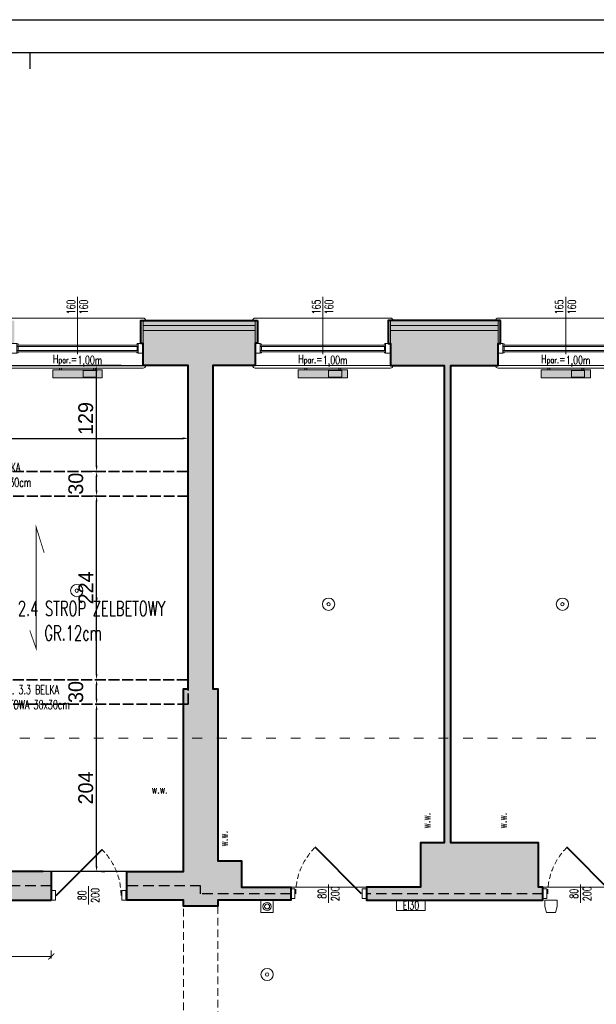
# Model space of a CAD drawing. Header units: millimetres. Extents: x 49320 to 60117, y -4209 to 20568.
# Tile 154 of 252: x 52558 to 53261, y 1211 to 2412. Entities that reach past the tile are written whole.
import ezdxf
from ezdxf.enums import TextEntityAlignment as Align

# ---------------------------------------------------------------- set-up
doc = ezdxf.new("R2010")
doc.units = ezdxf.units.MM
for name, pattern in [('ACAD_ISO02W100', [15, 12, -3]), ('ACAD_ISO03W100', [30, 12, -18]), ('CONTINOUS', [0]), ('DASHED', [19.05, 12.7, -6.35]), ('Kreski-Krotkie', [4.7625, 3.175, -1.5875])]:
    doc.linetypes.add(name, pattern=pattern)
doc.layers.add('_AA powierzchnia', color=3, linetype='Continuous', lineweight=25, plot=False)
doc.layers.add('_HD-POMOC_1', color=251, linetype='Continuous', lineweight=0, plot=False)
for name, color, linetype, lineweight in [('_AA wymiary', 7, 'Continuous', 13), ('_HD-DREWNO_PRZEKRÓJ', 251, 'Continuous', 40), ('_HD-DREWNO_PRZERYW', 251, 'Kreski-Krotkie', 9), ('_HD-DREWNO_WIDOK', 251, 'Continuous', 18), ('_HD-ELE_PPOŻ', 251, 'Continuous', 30), ('_HD-INWENTARYZACJA_PRZERYW', 251, 'Kreski-Krotkie', 9), ('_HD-OCIEPLENIE', 251, 'BATTING', 0), ('_HD-OKNA', 251, 'Continuous', 0), ('_HD-OPISY', 251, 'Continuous', 0), ('_HD-PPOŻ030', 251, 'DASHED', 40), ('_HD-PPOŻ_WIDOK', 251, 'Continuous', 18), ('_HD-PRZERYWANA_DŁUGA', 251, 'ACAD_ISO03W100', 9), ('_HD-SAN_CO', 251, 'Continuous', 30), ('_HD-SZKŁO_WIDOK', 251, 'Continuous', 18), ('_HD-TWORZYWA_SZTUCZNE_WIDOK', 251, 'Continuous', 18), ('_HD-WENTYLACJA', 251, 'Continuous', 0), ('_mt_opisy konstrukcyjne', 7, 'Continuous', 25), ('M_Ramki do druku', 7, 'Continuous', 25), ('M_Ramki rysunków', 2, 'Continuous', 25)]:
    doc.layers.add(name, color=color, linetype=linetype, lineweight=lineweight)
for name, color, linetype, lineweight, true_color in [('_AA WYMIARY proj', 7, 'CONTINOUS', 18, 0x0037db), ('_HD-KRESKOWANIE_PEŁNE', 7, 'Continuous', 0, 0xbfbfbf), ('_HD-PRZEKRÓJ_BUDOWLANA', 7, 'Continuous', 40, 0x616161), ('_mt_naproża i podciągi', 7, 'ACAD_ISO02W100', 35, 0xdf3081)]:
    doc.layers.add(name, color=color, linetype=linetype, lineweight=lineweight, true_color=true_color)
for name, color, linetype in [('_mt_wymiary konstr', 3, 'Continuous'), ('M_Ramki markery', 1, 'Continuous'), ('RAMKA', 3, 'Continuous')]:
    doc.layers.add(name, color=color, linetype=linetype)
doc.styles.add('100', font='romans.shx', dxfattribs={"width": 0.65, "height": 18})
doc.styles.add('50', font='romans.shx', dxfattribs={"width": 0.65, "height": 11})
doc.styles.add('_HD_Romans', font='romans.shx', dxfattribs={"width": 0.7, "height": 18})
doc.styles.add('MCAD_TS', font='GENISO.SHX', dxfattribs={"width": 0.8})
doc.linetypes.add('BATTING', pattern='A,0.00254,-2.54,[134,ltypeshp.shx,S=2.54,R=0,X=-2.54,Y=0],-5.08,[134,ltypeshp.shx,S=2.54,R=180,X=2.54,Y=0],-2.54', length=10.16254)
doc.dimstyles.new('_HD_050_BET_CM', dxfattribs={"dimtxt": 10, "dimasz": 7.5, "dimexe": 2.5, "dimexo": 5, "dimgap": 2.5, "dimtad": 1, "dimdec": 1, "dimrnd": 0.5, "dimtxsty": 'Standard', "dimblk": 'ARCHTICK', "dimcen": 1.25, "dimclre": 208, "dimclrt": 256, "dimadec": 1, "dimazin": 0, "dimtfac": 1, "dimtdec": 1, "dimtix": 1, "dimtmove": 1, "dimatfit": 0, "dimldrblk": 'ARCHTICK', "dimfxl": 7.5, "dimfxlon": 1, "dimlwd": -1, "dimlwe": -1, "dimarcsym": 0})
doc.dimstyles.new('k100', dxfattribs={"dimtxt": 18, "dimasz": 7, "dimexe": 10, "dimexo": 20, "dimgap": 4, "dimtad": 1, "dimdec": 1, "dimrnd": 0.5, "dimzin": 9, "dimdsep": 46, "dimtxsty": 'Standard', "dimcen": 12.534, "dimclrd": 256, "dimclre": 256, "dimclrt": 7, "dimadec": 0, "dimazin": 0, "dimtfac": 1, "dimtdec": 1, "dimtmove": 2, "dimatfit": 3, "dimfxl": 30, "dimfxlon": 1, "dimtolj": 1, "dimtzin": 0, "dimarcsym": 0})

# ---------------------------------------------------------------- blocks, each defined once
blk = doc.blocks.new('*U5')
at = {"layer": '_HD-WENTYLACJA'}
blk.add_lwpolyline([(0, 0, 0, 12, 0), (20, 0, 0, 0, 0), (84.5, 0, 0, 0, 0)], format="xyseb", dxfattribs=at)
at = {"layer": '_HD-WENTYLACJA', "style": '_HD_Romans', "width": 0.7}
blk.add_attdef('WENTYLACJA', (35, 5), '', height=20, dxfattribs=at)
blk = doc.blocks.new('*U56')
at = {"layer": '_HD-DREWNO_PRZEKRÓJ'}
blk.add_line((86, 0), (29.4, 56.6), dxfattribs=at)
at = {"layer": '_HD-DREWNO_PRZERYW', "ltscale": 2}
blk.add_arc((86, 0), 80, 135, 180, dxfattribs=at)
at = {"layer": '_HD-DREWNO_WIDOK'}
for points in [[(5, 6), (0, 6), (0, -6), (5, -6)], [(92, 6), (87, 6), (87, -6), (92, -6)]]:
    blk.add_lwpolyline(points, close=True, dxfattribs=at)
at = {"layer": '_HD-OPISY'}
blk.add_line((46, -11.2), (46, 11.2), dxfattribs=at)
at = {"layer": '_HD-OPISY', "style": '_HD_Romans', "width": 0.7}
blk.add_attdef('SZEROKOŚĆ', text='', height=10, rotation=90, dxfattribs=at).set_placement((46, 0), align=Align.BOTTOM_CENTER)
blk.add_attdef('WYSOKOŚĆ', text='', height=10, rotation=90, dxfattribs=at).set_placement((49, 0), align=Align.TOP_CENTER)
blk = doc.blocks.new('*U60')
at = {"layer": '_HD-DREWNO_PRZEKRÓJ'}
blk.add_line((6, 0), (61.9, 55.9), dxfattribs=at)
at = {"layer": '_HD-DREWNO_PRZERYW', "ltscale": 2}
blk.add_arc((6, 0), 79, 0, 45, dxfattribs=at)
at = {"layer": '_HD-DREWNO_WIDOK'}
for points in [[(0, 6), (5, 6), (5, -6), (0, -6)], [(86, 6), (91, 6), (91, -6), (86, -6)]]:
    blk.add_lwpolyline(points, close=True, dxfattribs=at)
at = {"layer": '_HD-OPISY'}
blk.add_line((45.5, -11.2), (45.5, 11.2), dxfattribs=at)
at = {"layer": '_HD-OPISY', "style": '_HD_Romans', "width": 0.7}
blk.add_attdef('SZEROKOŚĆ', text='', height=10, rotation=90, dxfattribs=at).set_placement((45.5, 0), align=Align.BOTTOM_CENTER)
blk.add_attdef('WYSOKOŚĆ', text='', height=10, rotation=90, dxfattribs=at).set_placement((48.5, 0), align=Align.TOP_CENTER)
blk = doc.blocks.new('*U10')
at = {"layer": '_HD-OPISY'}
for p, q in [((80, -13), (80, 13.2)), ((80, -57), (80, -13))]:
    blk.add_line(p, q, dxfattribs=at)
at = {"layer": '_HD-SZKŁO_WIDOK'}
for p, q in [((154, 10), (6, 10)), ((154, 8.5), (6, 8.5)), ((154, 3.5), (6, 3.5)), ((154, 2), (6, 2))]:
    blk.add_line(p, q, dxfattribs=at)
at = {"layer": '_HD-TWORZYWA_SZTUCZNE_WIDOK'}
for p, q in [((0, 30), (80, 30)), ((80, 30), (160, 30)), ((0, 12), (6, 12)), ((0, 0), (6, 0)), ((6, 12), (6, 0)), ((7.5, 8.5), (7.5, 3.5)), ((152.5, 8.5), (152.5, 3.5)), ((160, 12), (154, 12)), ((154, 12), (154, 0)), ((160, 0), (154, 0)), ((0, -31), (80, -31)), ((160, -31), (80, -31))]:
    blk.add_line(p, q, dxfattribs=at)
for centre, radius, start, end in [((0, 27), 3, 90, 180), ((160, 27), 3, 0, 90), ((6, 10), 2, 0, 90), ((6, 2), 2, 270, 0), ((154, 10), 2, 90, 180), ((154, 2), 2, 180, 270), ((0, -28), 3, 180, 270), ((160, -28), 3, 270, 0)]:
    blk.add_arc(centre, radius, start, end, dxfattribs=at)
at = {"layer": '_HD-OPISY', "insert": (110, 20.2), "char_height": 10, "width": 33.48, "attachment_point": 4, "rotation": 180, "style": '_HD_Romans'}
blk.add_mtext('\\pxql;H{\\H0.75x;par.}=', dxfattribs=at)
at = {"layer": '_HD-OPISY', "style": '_HD_Romans', "width": 0.7}
blk.add_attdef('PARAPET', text='', height=10, rotation=180, dxfattribs=at).set_placement((80, 20.2), align=Align.MIDDLE_LEFT)
blk.add_attdef('WYSOKOŚĆ', text='', height=10, rotation=270, dxfattribs=at).set_placement((77.5, -44.5), align=Align.TOP_CENTER)
blk.add_attdef('SZEROKOŚĆ', text='', height=10, rotation=270, dxfattribs=at).set_placement((80, -44.5), align=Align.BOTTOM_CENTER)
blk = doc.blocks.new('*U62')
at = {"layer": '_HD-OPISY'}
for p, q in [((82.5, -13), (82.5, 13.2)), ((82.5, -57), (82.5, -13))]:
    blk.add_line(p, q, dxfattribs=at)
at = {"layer": '_HD-SZKŁO_WIDOK'}
for p, q in [((159, 10), (6, 10)), ((159, 8.5), (6, 8.5)), ((159, 3.5), (6, 3.5)), ((159, 2), (6, 2))]:
    blk.add_line(p, q, dxfattribs=at)
at = {"layer": '_HD-TWORZYWA_SZTUCZNE_WIDOK'}
for p, q in [((0, 30), (82.5, 30)), ((82.5, 30), (165, 30)), ((0, 12), (6, 12)), ((0, 0), (6, 0)), ((6, 12), (6, 0)), ((7.5, 8.5), (7.5, 3.5)), ((157.5, 8.5), (157.5, 3.5)), ((165, 12), (159, 12)), ((159, 12), (159, 0)), ((165, 0), (159, 0)), ((0, -31), (82.5, -31)), ((165, -31), (82.5, -31))]:
    blk.add_line(p, q, dxfattribs=at)
for centre, radius, start, end in [((0, 27), 3, 90, 180), ((165, 27), 3, 0, 90), ((6, 10), 2, 0, 90), ((6, 2), 2, 270, 0), ((159, 10), 2, 90, 180), ((159, 2), 2, 180, 270), ((0, -28), 3, 180, 270), ((165, -28), 3, 270, 0)]:
    blk.add_arc(centre, radius, start, end, dxfattribs=at)
at = {"layer": '_HD-OPISY', "insert": (112.5, 20.2), "char_height": 10, "width": 33.48, "attachment_point": 4, "rotation": 180, "style": '_HD_Romans'}
blk.add_mtext('\\pxql;H{\\H0.75x;par.}=', dxfattribs=at)
at = {"layer": '_HD-OPISY', "style": '_HD_Romans', "width": 0.7}
blk.add_attdef('PARAPET', text='', height=10, rotation=180, dxfattribs=at).set_placement((82.5, 20.2), align=Align.MIDDLE_LEFT)
blk.add_attdef('WYSOKOŚĆ', text='', height=10, rotation=270, dxfattribs=at).set_placement((80, -44.5), align=Align.TOP_CENTER)
blk.add_attdef('SZEROKOŚĆ', text='', height=10, rotation=270, dxfattribs=at).set_placement((82.5, -44.5), align=Align.BOTTOM_CENTER)
blk = doc.blocks.new('_ArchTick')
at = {"color": 0, "linetype": 'ByBlock', "const_width": 0.15}
blk.add_lwpolyline([(-0.5, -0.5), (0.5, 0.5)], dxfattribs=at)
blk = doc.blocks.new('*D1546')
at = {"layer": '_AA WYMIARY proj', "color": 208, "ltscale": 3}
for p, q in [((52411.1, 1276.9), (52411.1, 1266.9)), ((52596.6, 1276.9), (52596.6, 1266.9))]:
    blk.add_line(p, q, dxfattribs=at)
at = {"layer": '_AA WYMIARY proj', "ltscale": 3}
blk.add_line((52411.1, 1269.4), (52596.6, 1269.4), dxfattribs=at)
at = {"layer": 'Defpoints', "color": 0}
for p in [(52411.1, 1337.9), (52596.6, 1337.9), (52596.6, 1269.4)]:
    blk.add_point(p, dxfattribs=at)
at = {"layer": '_AA WYMIARY proj', "linetype": 'ByBlock', "xscale": 7.5, "yscale": 7.5, "zscale": 7.5, "rotation": 180}
blk.add_blockref('_ArchTick', (52411.1, 1269.4), dxfattribs=at)
at = {"layer": '_AA WYMIARY proj', "linetype": 'ByBlock', "xscale": 7.5, "yscale": 7.5, "zscale": 7.5}
blk.add_blockref('_ArchTick', (52596.6, 1269.4), dxfattribs=at)
at = {"layer": '_AA WYMIARY proj', "insert": (52503.8, 1282.7), "char_height": 18, "attachment_point": 5}
blk.add_mtext('185,5', dxfattribs=at)
blk = doc.blocks.new('*U554')
at = {"layer": 'M_Ramki markery'}
blk.add_line((325, 293), (325, 291), dxfattribs=at)
at = {"layer": 'M_Ramki rysunków', "color": 0, "linetype": 'ByBlock', "lineweight": -2}
blk.add_lwpolyline([(20, 4), (20, 293), (506, 293), (506, 4)], close=True, dxfattribs=at)
at = {"layer": 'M_Ramki do druku', "style": 'MCAD_TS', "width": 0.8}
for tag, p in [('KOMENTARZ', (11.54, 30.57)), ('RYSUNEK', (15.28, 30.57)), ('DATA', (19.02, 30.57))]:
    blk.add_attdef(tag, p, '', height=2, rotation=90, dxfattribs=at)
blk = doc.blocks.new('*D1620')
at = {"layer": '_mt_wymiary konstr', "lineweight": -2, "ltscale": 0.8}
for p, q in [((52199.6, 1895.9), (52199.6, 1911.2)), ((52763.6, 1895.9), (52763.6, 1911.2)), ((52206.6, 1901.2), (52756.6, 1901.2))]:
    blk.add_line(p, q, dxfattribs=at)
at = {"layer": '_mt_wymiary konstr'}
for points in [[(52206.6, 1902.4), (52206.6, 1900), (52199.6, 1901.2)], [(52756.6, 1900), (52756.6, 1902.4), (52763.6, 1901.2)]]:
    blk.add_solid(points, dxfattribs=at)
at = {"layer": 'Defpoints', "color": 0}
for p in [(52763.6, 1901.2), (52199.6, 1875.9), (52763.6, 1875.9)]:
    blk.add_point(p, dxfattribs=at)
at = {"layer": '_mt_wymiary konstr', "color": 7, "insert": (52481.6, 1914.4), "char_height": 18, "attachment_point": 5}
blk.add_mtext('\\A1;564', dxfattribs=at)
blk = doc.blocks.new('*D1625')
at = {"layer": '_mt_wymiary konstr', "lineweight": -2, "ltscale": 0.8}
for p, q in [((52662.3, 1576.9), (52661.7, 1576.9)), ((52651.7, 1379.9), (52651.7, 1569.9)), ((52657.8, 1372.9), (52661.7, 1372.9))]:
    blk.add_line(p, q, dxfattribs=at)
at = {"layer": '_mt_wymiary konstr'}
for points in [[(52652.9, 1569.9), (52650.6, 1569.9), (52651.7, 1576.9)], [(52650.6, 1379.9), (52652.9, 1379.9), (52651.7, 1372.9)]]:
    blk.add_solid(points, dxfattribs=at)
at = {"layer": 'Defpoints', "color": 0}
for p in [(52642.3, 1576.9), (52651.7, 1576.9), (52637.8, 1372.9)]:
    blk.add_point(p, dxfattribs=at)
at = {"layer": '_mt_wymiary konstr', "color": 7, "insert": (52638.6, 1474.9), "char_height": 18, "attachment_point": 5, "rotation": 90}
blk.add_mtext('\\A1;204', dxfattribs=at)
blk = doc.blocks.new('*D1626')
at = {"layer": '_mt_wymiary konstr', "lineweight": -2, "ltscale": 0.8}
for p, q in [((52643.6, 1606.9), (52641.7, 1606.9)), ((52651.7, 1583.9), (52651.7, 1599.9)), ((52662.3, 1576.9), (52661.7, 1576.9))]:
    blk.add_line(p, q, dxfattribs=at)
at = {"layer": '_mt_wymiary konstr'}
for points in [[(52652.9, 1599.9), (52650.6, 1599.9), (52651.7, 1606.9)], [(52650.6, 1583.9), (52652.9, 1583.9), (52651.7, 1576.9)]]:
    blk.add_solid(points, dxfattribs=at)
at = {"layer": 'Defpoints', "color": 0}
for p in [(52651.7, 1606.9), (52663.6, 1606.9), (52642.3, 1576.9)]:
    blk.add_point(p, dxfattribs=at)
at = {"layer": '_mt_wymiary konstr', "color": 7, "insert": (52626.5, 1591.9), "char_height": 18, "attachment_point": 5, "rotation": 90}
blk.add_mtext('\\A1;30', dxfattribs=at)
blk = doc.blocks.new('*D1627')
at = {"layer": '_mt_wymiary konstr', "lineweight": -2, "ltscale": 0.8}
for p, q in [((52661.5, 1830.9), (52641.7, 1830.9)), ((52651.7, 1613.9), (52651.7, 1823.9)), ((52643.6, 1606.9), (52641.7, 1606.9))]:
    blk.add_line(p, q, dxfattribs=at)
at = {"layer": '_mt_wymiary konstr'}
for points in [[(52652.9, 1823.9), (52650.6, 1823.9), (52651.7, 1830.9)], [(52650.6, 1613.9), (52652.9, 1613.9), (52651.7, 1606.9)]]:
    blk.add_solid(points, dxfattribs=at)
at = {"layer": 'Defpoints', "color": 0}
for p in [(52651.7, 1830.9), (52681.5, 1830.9), (52663.6, 1606.9)]:
    blk.add_point(p, dxfattribs=at)
at = {"layer": '_mt_wymiary konstr', "color": 7, "insert": (52638.7, 1718.9), "char_height": 18, "attachment_point": 5, "rotation": 90}
blk.add_mtext('\\A1;224', dxfattribs=at)
blk = doc.blocks.new('*D1628')
at = {"layer": '_mt_wymiary konstr', "lineweight": -2, "ltscale": 0.8}
for p, q in [((52661.5, 1860.9), (52641.7, 1860.9)), ((52651.7, 1837.9), (52651.7, 1853.9)), ((52661.5, 1830.9), (52641.7, 1830.9))]:
    blk.add_line(p, q, dxfattribs=at)
at = {"layer": '_mt_wymiary konstr'}
for points in [[(52652.9, 1853.9), (52650.6, 1853.9), (52651.7, 1860.9)], [(52650.6, 1837.9), (52652.9, 1837.9), (52651.7, 1830.9)]]:
    blk.add_solid(points, dxfattribs=at)
at = {"layer": 'Defpoints', "color": 0}
for p in [(52651.7, 1860.9), (52681.5, 1860.9), (52681.5, 1830.9)]:
    blk.add_point(p, dxfattribs=at)
at = {"layer": '_mt_wymiary konstr', "color": 7, "insert": (52626.5, 1845.9), "char_height": 18, "attachment_point": 5, "rotation": 90}
blk.add_mtext('\\A1;30', dxfattribs=at)
blk = doc.blocks.new('*D1629')
at = {"layer": '_mt_wymiary konstr', "lineweight": -2, "ltscale": 0.8}
for p, q in [((52681.7, 1989.9), (52641.7, 1989.9)), ((52651.7, 1867.9), (52651.7, 1982.9)), ((52661.5, 1860.9), (52641.7, 1860.9))]:
    blk.add_line(p, q, dxfattribs=at)
at = {"layer": '_mt_wymiary konstr'}
for points in [[(52652.9, 1982.9), (52650.6, 1982.9), (52651.7, 1989.9)], [(52650.6, 1867.9), (52652.9, 1867.9), (52651.7, 1860.9)]]:
    blk.add_solid(points, dxfattribs=at)
at = {"layer": 'Defpoints', "color": 0}
for p in [(52651.7, 1989.9), (52731.4, 1989.9), (52681.5, 1860.9)]:
    blk.add_point(p, dxfattribs=at)
at = {"layer": '_mt_wymiary konstr', "color": 7, "insert": (52638.6, 1925.4), "char_height": 18, "attachment_point": 5, "rotation": 90}
blk.add_mtext('\\A1;129', dxfattribs=at)

msp = doc.modelspace()

# ---------------------------------------------------------------- hatches: boundary and pattern name
at = {"layer": '_HD-KRESKOWANIE_PEŁNE', "ltscale": 3, "transparency": 33554687}
h = msp.add_hatch(color=256, dxfattribs=at)
h.dxf.hatch_style = 1
h.paths.add_polyline_path([(52596.58, 1372.93), (52586.58, 1372.93), (52491.58, 1372.93), (52491.58, 1599.93), (52491.58, 1609.93), (52491.58, 1989.93), (52548.58, 1989.93), (52548.58, 2016.93), (52551.58, 2016.93), (52551.58, 2044.93), (52412.58, 2044.93), (52412.58, 2016.93), (52415.58, 2016.93), (52415.58, 1989.93), (52479.58, 1989.93), (52479.58, 1609.93), (52479.58, 1599.93), (52479.58, 1492.93), (52478.9, 1492.93), (52478.9, 1454.93), (52477.58, 1454.93), (52477.58, 1372.93), (52411.08, 1372.93), (52411.08, 1337.93), (52596.58, 1337.93)])
h = msp.add_hatch(color=256, dxfattribs=at)
h.dxf.hatch_style = 1
h.paths.add_polyline_path([(52848.08, 2044.93), (52848.08, 2017.43), (52845.08, 2017.43), (52845.08, 1989.93), (52793.58, 1989.93), (52793.58, 1595.93), (52799.58, 1595.93), (52799.58, 1385.93), (52828.58, 1385.93), (52828.58, 1353.93), (52888.58, 1353.93), (52888.58, 1337.93), (52799.58, 1337.93), (52799.58, 1330.93), (52757.58, 1330.93), (52757.58, 1337.93), (52688.58, 1337.93), (52688.58, 1372.93), (52757.58, 1372.93), (52757.58, 1595.93), (52763.58, 1595.93), (52763.58, 1989.93), (52708.58, 1989.93), (52708.58, 2016.93), (52705.58, 2016.93), (52705.58, 2044.93)])
at = {"layer": '_HD-KRESKOWANIE_PEŁNE', "transparency": 33554687}
h = msp.add_hatch(color=256, dxfattribs=at)
h.dxf.hatch_style = 1
h.paths.add_polyline_path([(52705.58, 2016.93), (52708.58, 2016.93), (52708.58, 2044.93), (52705.58, 2044.93)])
h = msp.add_hatch(color=256, dxfattribs=at)
h.dxf.hatch_style = 1
h.paths.add_polyline_path([(52708.58, 2032.93), (52845.08, 2032.93), (52845.08, 2044.93), (52708.58, 2044.93)])
h = msp.add_hatch(color=256, dxfattribs=at)
h.dxf.hatch_style = 1
h.paths.add_polyline_path([(52845.08, 2016.93), (52848.08, 2016.93), (52848.08, 2044.93), (52845.08, 2044.93)])
at = {"layer": '_HD-KRESKOWANIE_PEŁNE', "ltscale": 3, "transparency": 33554687}
h = msp.add_hatch(color=256, dxfattribs=at)
h.dxf.hatch_style = 1
h.paths.add_polyline_path([(53144.08, 2044.93), (53007.08, 2044.93), (53007.08, 2016.93), (53010.08, 2016.93), (53010.08, 1989.93), (53075.58, 1989.93), (53075.58, 1407.93), (53046.58, 1407.93), (53046.58, 1353.93), (52980.58, 1353.93), (52980.58, 1337.93), (53195.58, 1337.93), (53195.58, 1353.93), (53190.58, 1353.93), (53190.58, 1407.93), (53083.58, 1407.93), (53083.58, 1989.93), (53141.08, 1989.93), (53141.08, 2016.93), (53144.08, 2016.93)])
at = {"layer": '_HD-KRESKOWANIE_PEŁNE', "transparency": 33554687}
h = msp.add_hatch(color=256, dxfattribs=at)
h.dxf.hatch_style = 1
h.paths.add_polyline_path([(53007.08, 2016.93), (53010.08, 2016.93), (53010.08, 2044.93), (53007.08, 2044.93)])
h = msp.add_hatch(color=256, dxfattribs=at)
h.dxf.hatch_style = 1
h.paths.add_polyline_path([(53010.08, 2032.93), (53141.08, 2032.93), (53141.08, 2044.93), (53010.08, 2044.93)])
h = msp.add_hatch(color=256, dxfattribs=at)
h.dxf.hatch_style = 1
h.paths.add_polyline_path([(53141.08, 2016.93), (53144.08, 2016.93), (53144.08, 2044.93), (53141.08, 2044.93)])
h = msp.add_hatch(color=256, dxfattribs=at)
h.dxf.hatch_style = 1
h.paths.add_polyline_path([(52658.58, 1984.93), (52658.58, 1974.93), (52598.58, 1974.93), (52598.58, 1984.93)])
h.paths.add_polyline_path([(52650.58, 1984.93), (52650.58, 1986.93), (52648.08, 1986.93), (52648.08, 1984.93)])
h.paths.add_polyline_path([(52606.58, 1984.93), (52606.58, 1986.93), (52609.08, 1986.93), (52609.08, 1984.93)])
h = msp.add_hatch(color=256, dxfattribs=at)
h.dxf.hatch_style = 1
h.paths.add_polyline_path([(52957.58, 1984.93), (52957.58, 1974.93), (52897.58, 1974.93), (52897.58, 1984.93)])
h.paths.add_polyline_path([(52949.58, 1984.93), (52949.58, 1986.93), (52947.08, 1986.93), (52947.08, 1984.93)])
h.paths.add_polyline_path([(52905.58, 1984.93), (52905.58, 1986.93), (52908.08, 1986.93), (52908.08, 1984.93)])
h = msp.add_hatch(color=256, dxfattribs=at)
h.dxf.hatch_style = 1
h.paths.add_polyline_path([(53253.58, 1984.93), (53253.58, 1974.93), (53193.58, 1974.93), (53193.58, 1984.93)])
h.paths.add_polyline_path([(53245.58, 1984.93), (53245.58, 1986.93), (53243.08, 1986.93), (53243.08, 1984.93)])
h.paths.add_polyline_path([(53201.58, 1984.93), (53201.58, 1986.93), (53204.08, 1986.93), (53204.08, 1984.93)])

# ---------------------------------------------------------------- linework, layer by layer
at = {"layer": '_AA powierzchnia', "ltscale": 3}
msp.add_lwpolyline([(52491.58, 1989.93), (52763.58, 1989.93), (52763.58, 1595.93), (52757.58, 1595.93), (52757.58, 1372.93), (52491.58, 1372.93), (52491.58, 1989.93)], dxfattribs=at)
at = {"layer": '_HD-ELE_PPOŻ', "linetype": 'ByBlock', "lineweight": 0}
for points in [[(52852.08, 1337.93), (52867.08, 1337.93), (52867.08, 1322.93), (52852.08, 1322.93)], [(53200.08, 1322.93), (53198.08, 1330.43), (53198.08, 1337.93), (53213.08, 1337.93), (53213.08, 1330.43), (53211.08, 1322.93)]]:
    msp.add_lwpolyline(points, close=True, dxfattribs=at)
for centre, radius in [((52627.58, 1715.53), 7.5), ((52627.58, 1715.53), 2.08), ((52934.58, 1698.93), 7.5), ((53219.58, 1698.93), 7.5), ((52934.58, 1698.93), 2.08), ((53219.58, 1698.93), 2.08), ((52859.58, 1330.43), 5), ((52859.58, 1330.43), 3), ((52859.58, 1247.43), 7.5), ((52859.58, 1247.43), 2.08)]:
    msp.add_circle(centre, radius, dxfattribs=at)
at = {"layer": '_HD-INWENTARYZACJA_PRZERYW', "ltscale": 3}
msp.add_lwpolyline([(52757.58, 1330.93), (52799.58, 1330.93), (52799.58, 1160.93), (52757.58, 1160.93)], close=True, dxfattribs=at)
at = {"layer": '_HD-OCIEPLENIE', "ltscale": 0.58}
for points in [[(52708.58, 2038.93), (52845.08, 2038.93)], [(53010.08, 2038.93), (53141.08, 2038.93)]]:
    msp.add_lwpolyline(points, dxfattribs=at)
at = {"layer": '_HD-OPISY'}
msp.add_lwpolyline([(53052.44, 1337.93), (53052.44, 1325.43), (53017.44, 1325.43), (53017.44, 1337.93)], close=True, dxfattribs=at)
at = {"layer": '_HD-POMOC_1', "ltscale": 3}
for points in [[(53075.58, 1989.93), (52793.58, 1989.93), (52793.58, 1595.93), (52799.58, 1595.93), (52799.58, 1385.93), (52828.58, 1385.93), (52828.58, 1353.93), (53046.58, 1353.93), (53046.58, 1407.93), (53075.58, 1407.93)], [(53083.58, 1989.93), (53355.58, 1989.93), (53355.58, 1353.93), (53190.58, 1353.93), (53190.58, 1407.93), (53083.58, 1407.93)]]:
    msp.add_lwpolyline(points, close=True, dxfattribs=at)
at = {"layer": '_HD-PPOŻ030', "lineweight": 25}
for points in [[(52596.58, 1355.43), (52369.58, 1355.43)], [(52888.58, 1345.93), (52778.58, 1345.93), (52778.58, 1355.43), (52688.58, 1355.43)], [(53195.58, 1345.93), (52980.58, 1345.93)]]:
    msp.add_lwpolyline(points, dxfattribs=at)
at = {"layer": '_HD-PRZEKRÓJ_BUDOWLANA', "ltscale": 1.5}
for p, q in [((52586.58, 1372.93), (52491.58, 1372.93)), ((52596.58, 1372.93), (52596.58, 1337.93)), ((52411.08, 1337.93), (52596.58, 1337.93))]:
    msp.add_line(p, q, dxfattribs=at)
msp.add_lwpolyline([(52848.08, 2044.93), (52848.08, 2017.43), (52845.08, 2017.43), (52845.08, 1989.93), (52793.58, 1989.93), (52793.58, 1595.93), (52799.58, 1595.93), (52799.58, 1385.93), (52828.58, 1385.93), (52828.58, 1353.93), (52888.58, 1353.93), (52888.58, 1337.93), (52799.58, 1337.93), (52799.58, 1330.93), (52757.58, 1330.93), (52757.58, 1337.93), (52688.58, 1337.93), (52688.58, 1372.93), (52757.58, 1372.93), (52757.58, 1595.93), (52763.58, 1595.93), (52763.58, 1989.93), (52708.58, 1989.93), (52708.58, 2016.93), (52705.58, 2016.93), (52705.58, 2044.93), (52848.08, 2044.93)], dxfattribs=at)
msp.add_lwpolyline([(53144.08, 2044.93), (53007.08, 2044.93), (53007.08, 2016.93), (53010.08, 2016.93), (53010.08, 1989.93), (53075.58, 1989.93), (53075.58, 1407.93), (53046.58, 1407.93), (53046.58, 1353.93), (52980.58, 1353.93), (52980.58, 1337.93), (53195.58, 1337.93), (53195.58, 1353.93), (53190.58, 1353.93), (53190.58, 1407.93), (53083.58, 1407.93), (53083.58, 1989.93), (53141.08, 1989.93), (53141.08, 2016.93), (53144.08, 2016.93)], close=True, dxfattribs=at)
at = {"layer": '_HD-PRZERYWANA_DŁUGA'}
msp.add_line((53590.39, 1535.77, -5.76), (49674.97, 1535.77), dxfattribs=at)
at = {"layer": '_HD-SAN_CO', "lineweight": 20}
for points in [[(52658.58, 1984.93), (52658.58, 1984.93), (52658.58, 1974.93), (52598.58, 1974.93), (52598.58, 1984.93)], [(52651.58, 1983.93), (52651.58, 1983.93), (52651.58, 1975.93), (52635.58, 1975.93), (52635.58, 1983.93)], [(52957.58, 1984.93), (52957.58, 1984.93), (52957.58, 1974.93), (52897.58, 1974.93), (52897.58, 1984.93)], [(52950.58, 1983.93), (52950.58, 1983.93), (52950.58, 1975.93), (52934.58, 1975.93), (52934.58, 1983.93)], [(53253.58, 1984.93), (53253.58, 1984.93), (53253.58, 1974.93), (53193.58, 1974.93), (53193.58, 1984.93)], [(53246.58, 1983.93), (53246.58, 1983.93), (53246.58, 1975.93), (53230.58, 1975.93), (53230.58, 1983.93)]]:
    msp.add_lwpolyline(points, close=True, dxfattribs=at)
for points in [[(52606.58, 1984.93), (52606.58, 1986.93), (52609.08, 1986.93), (52609.08, 1984.93), (52606.58, 1984.93)], [(52650.58, 1984.93), (52650.58, 1986.93), (52648.08, 1986.93), (52648.08, 1984.93), (52650.58, 1984.93)], [(52905.58, 1984.93), (52905.58, 1986.93), (52908.08, 1986.93), (52908.08, 1984.93), (52905.58, 1984.93)], [(52949.58, 1984.93), (52949.58, 1986.93), (52947.08, 1986.93), (52947.08, 1984.93), (52949.58, 1984.93)], [(53201.58, 1984.93), (53201.58, 1986.93), (53204.08, 1986.93), (53204.08, 1984.93), (53201.58, 1984.93)], [(53245.58, 1984.93), (53245.58, 1986.93), (53243.08, 1986.93), (53243.08, 1984.93), (53245.58, 1984.93)]]:
    msp.add_lwpolyline(points, dxfattribs=at)
at = {"layer": '_HD-TWORZYWA_SZTUCZNE_WIDOK'}
for points in [[(52705.58, 2016.93), (52708.58, 2016.93), (52708.58, 2044.93), (52705.58, 2044.93)], [(52708.58, 2032.93), (52845.08, 2032.93), (52845.08, 2044.93), (52708.58, 2044.93)], [(52845.08, 2016.93), (52848.08, 2016.93), (52848.08, 2044.93), (52845.08, 2044.93)], [(53007.08, 2016.93), (53010.08, 2016.93), (53010.08, 2044.93), (53007.08, 2044.93)], [(53010.08, 2032.93), (53141.08, 2032.93), (53141.08, 2044.93), (53010.08, 2044.93)], [(53141.08, 2016.93), (53144.08, 2016.93), (53144.08, 2044.93), (53141.08, 2044.93)]]:
    msp.add_lwpolyline(points, close=True, dxfattribs=at)
at = {"layer": '_mt_naproża i podciągi', "ltscale": 1.111111}
for points in [[(52199.58, 1860.93), (52763.58, 1860.93), (52763.58, 1830.93), (52199.58, 1830.93)], [(52199.58, 1606.93), (52763.58, 1606.93), (52763.58, 1576.93), (52199.58, 1576.93)]]:
    msp.add_lwpolyline(points, close=True, dxfattribs=at)
at = {"layer": '_mt_opisy konstrukcyjne', "color": 3, "const_width": 1}
msp.add_lwpolyline([(52570.38, 1666.92), (52578.15, 1644.77), (52578.15, 1793.07), (52587.88, 1761.59)], dxfattribs=at)
at = {"layer": 'RAMKA', "color": 0, "ltscale": 0.8}
msp.add_lwpolyline([(49320.41, 2411.75), (54420.41, 2411.75), (54420.41, -558.25), (49320.41, -558.25)], close=True, dxfattribs=at)

# ---------------------------------------------------------------- block references
at = {"color": 0, "xscale": 10, "yscale": 10, "zscale": 10}
msp.add_blockref('*U554', (49320.41, -558.25), dxfattribs=at)
at = {"layer": '_AA wymiary'}
for name, p in [('*U60', (52596.58, 1343.93)), ('*U56', (52888.58, 1345.93)), ('*U56', (53195.58, 1345.93))]:
    msp.add_blockref(name, p, dxfattribs=at).add_auto_attribs({'SZEROKOŚĆ': '80', 'WYSOKOŚĆ': '200'})
at = {"layer": '_HD-OKNA', "rotation": 180}
for name, p, values in [('*U10', (52708.58, 2016.93), {'SZEROKOŚĆ': '160', 'WYSOKOŚĆ': '160', 'PARAPET': '1,00m'}), ('*U62', (53010.08, 2016.93), {'SZEROKOŚĆ': '165', 'WYSOKOŚĆ': '160', 'PARAPET': '1,00m'}), ('*U62', (53306.08, 2016.93), {'SZEROKOŚĆ': '165', 'WYSOKOŚĆ': '160', 'PARAPET': '1,00m'})]:
    msp.add_blockref(name, p, dxfattribs=at).add_auto_attribs(values)
at = {"layer": '_HD-WENTYLACJA'}
ref = msp.add_blockref('*U5', (52757.58, 1465.57), dxfattribs=dict(at, xscale=-0.5, yscale=0.5, zscale=0.5, rotation=359.9999999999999))
ref.add_attrib('WENTYLACJA', 'w.w.', (52719.08, 1468.07), dxfattribs={"height": 10, "style": '_HD_Romans', "width": 0.7})
at = {"layer": '_HD-WENTYLACJA', "xscale": 0.5, "yscale": 0.5, "zscale": 0.5, "rotation": 90.00000000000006}
for p in [(53061.08, 1407.93), (53154.15, 1407.93), (52814.08, 1385.93)]:
    msp.add_blockref('*U5', p, dxfattribs=at).add_auto_attribs({'WENTYLACJA': 'w.w.'})

# ---------------------------------------------------------------- texts
at = {"layer": '_HD-PPOŻ_WIDOK', "lineweight": 30, "style": '_HD_Romans', "width": 0.7}
msp.add_attdef('EI30', text='EI000', height=10, dxfattribs=at).set_placement((53034.94, 1331.68), align=Align.MIDDLE_CENTER)
at = {"layer": '_mt_opisy konstrukcyjne', "attachment_point": 8}
for s, insert, char_height, width, style in [('\\pxqc,t11,12;POZ. 3.3 BELKA \\PŻELBETOWA 30x30cm', (52520.61, 1841.98), 11, 189.3949, '50'), ('\\pxqc,t11,12;POZ. 2.4 STROP ŻELBETOWY GR.12cm ', (52623.23, 1654.85), 18, 283.2933, '100'), ('\\pxqc,t11,12;POZ. 3.3 BELKA \\PŻELBETOWA 30x30cm', (52567.67, 1570.93), 11, 189.3949, '50')]:
    msp.add_mtext(s, dxfattribs=dict(at, insert=insert, char_height=char_height, width=width, style=style))

# ---------------------------------------------------------------- dimensions: what is measured, and where the dimension line sits
at = {"layer": '_AA WYMIARY proj', "ltscale": 3}
dim = msp.add_linear_dim(base=(52596.58, 1269.41), p1=(52411.08, 1337.93), p2=(52596.58, 1337.93), dimstyle='_HD_050_BET_CM', override={"dimtxt": 18, "dimclrd": 256}, dxfattribs=at)
dim.commit()
dim.dimension.update_dxf_attribs({"geometry": '*D1546', "text_midpoint": (52503.83, 1282.73)})
at = {"layer": '_mt_wymiary konstr', "ltscale": 0.8}
for base, p1, p2, picture, middle in [((52651.74, 1989.93), (52681.46, 1860.93), (52731.44, 1989.93), '*D1629', (52638.55, 1925.43)), ((52651.74, 1860.93), (52681.46, 1830.93), (52681.46, 1860.93), '*D1628', (52626.55, 1845.93)), ((52651.74, 1830.93), (52663.58, 1606.93), (52681.46, 1830.93), '*D1627', (52638.7, 1718.93)), ((52651.74, 1606.93), (52642.29, 1576.93), (52663.58, 1606.93), '*D1626', (52626.55, 1591.93)), ((52651.74, 1576.93), (52637.78, 1372.93), (52642.29, 1576.93), '*D1625', (52638.55, 1474.93))]:
    dim = msp.add_linear_dim(base=base, p1=p1, p2=p2, angle=90, dimstyle='k100', dxfattribs=at)
    dim.commit()
    dim.dimension.update_dxf_attribs({"geometry": picture, "text_midpoint": middle})
dim = msp.add_linear_dim(base=(52763.58, 1901.2), p1=(52199.58, 1875.92), p2=(52763.58, 1875.92), dimstyle='k100', dxfattribs=at)
dim.commit()
dim.dimension.update_dxf_attribs({"geometry": '*D1620', "text_midpoint": (52481.58, 1914.39)})

doc.saveas('drawing.dxf')
